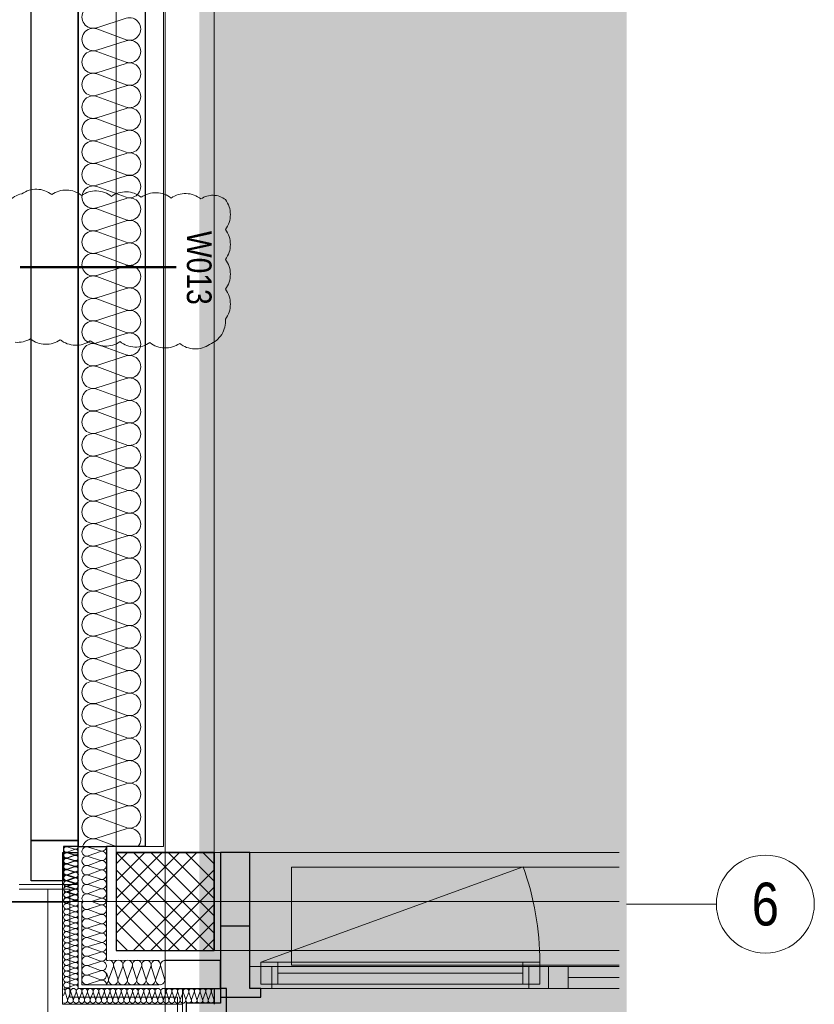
# Model space of a CAD drawing. Extents: x -620 to 300, y 62 to 1112.
# Tile 113 of 200: x 27 to 92, y 376 to 457. Entities that reach past the tile are written whole.
import ezdxf
from ezdxf.enums import TextEntityAlignment as Align
from ezdxf.lldxf.tags import DXFTag

# ---------------------------------------------------------------- set-up
doc = ezdxf.new("R2010")
doc.units = 0
doc.layers.get('0').update_dxf_attribs({"lineweight": 13})
for name, color, linetype, lineweight, true_color in [('30 -33 Aussenwände- 3 Aussenstützen', 7, 'Continuous', 50, 0x0000dd), ('30 -33 Aussenwände- 7 Fassade_ Elemente', 7, 'Continuous', 9, 0x00aacc), ('30 -35 Decken- 1 Konstruktion-Träger- Stahlbeton', 7, 'Continuous', 13, 0x33aa00), ('60- 61 allgemeine Ausstattung- 4 Terrassen', 9, 'Continuous', 9, 0x808080), ('70 -72 Beschriftung- 1 Beschriftung allgemein', 7, 'Continuous', 9, 0xff6633), ('70 -77 Revision- 2 Wolken', 7, 'Continuous', 18, 0x944cff), ('iwb_Layout Achsbezeichung', 1, 'Continuous', 13, 0xff0000), ('iwb_Layout BA_Markierung', 7, 'Continuous', 9, 0xbadcdc)]:
    doc.layers.add(name, color=color, linetype=linetype, lineweight=lineweight, true_color=true_color)
doc.layers.add('70 -71 Achsen- 1 Gebäudeachsen', color=7, linetype='STRICHPUNKT2-A06CPVM0L0', lineweight=18)
doc.layers.add('70 -75 Raumstempel- 3 Wandstempel', color=7, linetype='Continuous', lineweight=50)
doc.styles.get("Standard").update_dxf_attribs({"font": 'ARIALN.TTF'})
tags = doc.linetypes.add('grob-A06CPVLVL0', pattern=[14, 3, -8, 3]).pattern_tags.tags
tags[8:9] = [DXFTag(74, 4), DXFTag(75, 0), DXFTag(340, '0'), DXFTag(46, 0.0), DXFTag(50, 0.0), DXFTag(44, 0.0), DXFTag(45, 0.0)]
tags[6:7] = [DXFTag(74, 4), DXFTag(75, 0), DXFTag(340, '0'), DXFTag(46, 0.0), DXFTag(50, 0.0), DXFTag(44, 0.0), DXFTag(45, 0.0)]
tags[4:5] = [DXFTag(74, 4), DXFTag(75, 0), DXFTag(340, '0'), DXFTag(46, 0.0), DXFTag(50, 0.0), DXFTag(44, 0.0), DXFTag(45, 0.0)]
tags = doc.linetypes.add('STRICHPUNKT2', pattern=[12.7, 6.35, -3.175, 0, -3.175]).pattern_tags.tags
tags[10:11] = [DXFTag(74, 4), DXFTag(75, 0), DXFTag(340, '0'), DXFTag(46, 0.0), DXFTag(50, 0.0), DXFTag(44, 0.0), DXFTag(45, 0.0)]
tags[8:9] = [DXFTag(74, 4), DXFTag(75, 0), DXFTag(340, '0'), DXFTag(46, 0.0), DXFTag(50, 0.0), DXFTag(44, 0.0), DXFTag(45, 0.0)]
tags[6:7] = [DXFTag(74, 4), DXFTag(75, 0), DXFTag(340, '0'), DXFTag(46, 0.0), DXFTag(50, 0.0), DXFTag(44, 0.0), DXFTag(45, 0.0)]
tags[4:5] = [DXFTag(74, 4), DXFTag(75, 0), DXFTag(340, '0'), DXFTag(46, 0.0), DXFTag(50, 0.0), DXFTag(44, 0.0), DXFTag(45, 0.0)]
tags = doc.linetypes.add('STRICHPUNKT2-A06CPVM0L0', pattern=[12.7, 6.35, -3.175, 0, -3.175]).pattern_tags.tags
tags[10:11] = [DXFTag(74, 4), DXFTag(75, 0), DXFTag(340, '0'), DXFTag(46, 0.0), DXFTag(50, 0.0), DXFTag(44, 0.0), DXFTag(45, 0.0)]
tags[8:9] = [DXFTag(74, 4), DXFTag(75, 0), DXFTag(340, '0'), DXFTag(46, 0.0), DXFTag(50, 0.0), DXFTag(44, 0.0), DXFTag(45, 0.0)]
tags[6:7] = [DXFTag(74, 4), DXFTag(75, 0), DXFTag(340, '0'), DXFTag(46, 0.0), DXFTag(50, 0.0), DXFTag(44, 0.0), DXFTag(45, 0.0)]
tags[4:5] = [DXFTag(74, 4), DXFTag(75, 0), DXFTag(340, '0'), DXFTag(46, 0.0), DXFTag(50, 0.0), DXFTag(44, 0.0), DXFTag(45, 0.0)]

# ---------------------------------------------------------------- blocks, each defined once
blk = doc.blocks.new('Polygon-A06CPVLPL0')
at = {"color": 0, "linetype": 'ByBlock', "lineweight": -2, "ltscale": 0.13}
blk.add_solid([(41.663, 86.61), (41.495, 1083.814), (76.501, 86.518), (76.501, 1083.814)], dxfattribs=at)
blk = doc.blocks.new('Referenz-A06CPVM1L0')
at = {"layer": '30 -33 Aussenwände- 3 Aussenstützen', "color": 0, "lineweight": 9}
for p, q in [((34.824, 388.614), (42.824, 380.614)), ((41.41, 388.614), (34.824, 382.028)), ((39.995, 388.614), (34.824, 383.442)), ((38.581, 388.614), (34.824, 384.856)), ((37.167, 388.614), (34.824, 386.27)), ((35.753, 388.614), (34.824, 387.685)), ((36.238, 388.614), (42.824, 382.028)), ((37.652, 388.614), (42.824, 383.442)), ((39.066, 388.614), (42.824, 384.856)), ((40.481, 388.614), (42.824, 386.27)), ((41.895, 388.614), (42.824, 387.685)), ((34.824, 387.199), (41.41, 380.614)), ((42.824, 387.199), (36.238, 380.614)), ((34.824, 385.785), (39.995, 380.614)), ((42.824, 385.785), (37.652, 380.614)), ((38.824, 385.614), (38.824, 383.614)), ((34.824, 384.371), (38.581, 380.614)), ((37.824, 384.614), (39.824, 384.614)), ((42.824, 384.371), (39.066, 380.614)), ((34.824, 382.957), (37.167, 380.614)), ((42.824, 382.957), (40.481, 380.614)), ((34.824, 381.543), (35.753, 380.614)), ((42.824, 381.543), (41.895, 380.614))]:
    blk.add_line(p, q, dxfattribs=at)
at = {"layer": '30 -33 Aussenwände- 3 Aussenstützen', "color": 0, "linetype": 'Continuous', "lineweight": 25, "ltscale": 0.25}
for p, q in [((42.824, 388.614), (34.824, 388.614)), ((34.824, 388.614), (34.824, 380.614)), ((42.824, 380.614), (42.824, 388.614)), ((34.824, 380.614), (42.824, 380.614))]:
    blk.add_line(p, q, dxfattribs=at)
at = {"layer": '30 -33 Aussenwände- 7 Fassade_ Elemente', "color": 0, "linetype": 'Continuous', "lineweight": 25, "ltscale": 0.25}
for p, q in [((31.724, 384.614), (31.724, 549.614)), ((27.884, 389.614), (27.884, 544.614)), ((31.724, 544.614), (31.724, 389.614)), ((37.184, 545.114), (37.184, 389.114)), ((31.724, 389.614), (27.884, 389.614)), ((27.884, 386.314), (27.884, 389.614)), ((27.884, 389.614), (31.724, 389.614)), ((31.724, 389.614), (31.724, 389.114)), ((30.444, 388.614), (31.724, 388.614)), ((31.724, 389.114), (30.524, 389.114)), ((30.524, 389.114), (30.524, 386.314)), ((31.724, 384.614), (31.724, 389.114)), ((31.724, 389.114), (34.024, 389.114)), ((37.184, 389.114), (34.024, 389.114)), ((34.024, 389.114), (34.024, 384.614)), ((34.024, 389.114), (34.024, 384.614)), ((45.724, 388.614), (43.324, 388.614)), ((43.324, 388.614), (43.324, 382.614)), ((45.724, 382.614), (45.724, 388.614)), ((30.524, 386.314), (27.884, 386.314)), ((45.724, 382.614), (43.324, 382.614)), ((43.324, 382.614), (43.324, 376.814)), ((45.724, 377.514), (45.724, 382.614)), ((43.324, 379.814), (38.824, 379.814)), ((43.324, 377.514), (43.324, 379.814)), ((38.824, 377.514), (43.324, 377.514)), ((42.82, 377.517), (42.82, 376.237)), ((43.324, 377.514), (43.324, 376.314)), ((43.824, 377.514), (43.324, 377.514)), ((43.824, 373.674), (43.824, 377.514)), ((46.624, 377.514), (45.724, 377.514)), ((46.624, 376.814), (46.624, 377.514)), ((43.324, 376.814), (46.624, 376.814)), ((43.324, 376.314), (40.524, 376.314)), ((40.524, 376.314), (40.524, 373.674))]:
    blk.add_line(p, q, dxfattribs=at)
at = {"layer": '30 -33 Aussenwände- 7 Fassade_ Elemente', "color": 0, "linetype": 'Continuous', "ltscale": 0.13}
for p, q in [((38.684, 389.114), (38.684, 545.114)), ((33.224, 455.977), (35.624, 456.749)), ((35.624, 455), (33.224, 455.887)), ((33.224, 454.139), (35.624, 454.91)), ((35.624, 453.161), (33.224, 454.049)), ((33.224, 452.3), (35.624, 453.071)), ((35.624, 451.323), (33.224, 452.21)), ((33.224, 450.462), (35.624, 451.233)), ((35.624, 449.484), (33.224, 450.372)), ((33.224, 448.623), (35.624, 449.394)), ((35.624, 447.646), (33.224, 448.533)), ((33.224, 446.785), (35.624, 447.556)), ((35.624, 445.807), (33.224, 446.695)), ((33.224, 444.946), (35.624, 445.717)), ((35.624, 443.969), (33.224, 444.856)), ((33.224, 443.108), (35.624, 443.879)), ((35.624, 442.13), (33.224, 443.018)), ((33.224, 441.269), (35.624, 442.04)), ((35.624, 440.292), (33.224, 441.179)), ((33.224, 439.43), (35.624, 440.202)), ((35.624, 438.453), (33.224, 439.34)), ((33.224, 437.592), (35.624, 438.363)), ((35.624, 436.615), (33.224, 437.502)), ((33.224, 435.753), (35.624, 436.525)), ((35.624, 434.776), (33.224, 435.663)), ((33.224, 433.915), (35.624, 434.686)), ((35.624, 432.938), (33.224, 433.825)), ((33.224, 432.076), (35.624, 432.848)), ((35.624, 431.099), (33.224, 431.986)), ((33.224, 430.238), (35.624, 431.009)), ((35.624, 429.261), (33.224, 430.148)), ((33.224, 428.399), (35.624, 429.171)), ((35.624, 427.422), (33.224, 428.309)), ((33.224, 426.561), (35.624, 427.332)), ((35.624, 425.584), (33.224, 426.471)), ((33.224, 424.722), (35.624, 425.494)), ((35.624, 423.745), (33.224, 424.632)), ((33.224, 422.884), (35.624, 423.655)), ((35.624, 421.907), (33.224, 422.794)), ((33.224, 421.045), (35.624, 421.817)), ((35.624, 420.068), (33.224, 420.955)), ((33.224, 419.207), (35.624, 419.978)), ((35.624, 418.229), (33.224, 419.117)), ((33.224, 417.368), (35.624, 418.139)), ((35.624, 416.391), (33.224, 417.278)), ((33.224, 415.53), (35.624, 416.301)), ((35.624, 414.552), (33.224, 415.44)), ((33.224, 413.691), (35.624, 414.462)), ((35.624, 412.714), (33.224, 413.601)), ((33.224, 411.853), (35.624, 412.624)), ((35.624, 410.875), (33.224, 411.763)), ((33.224, 410.014), (35.624, 410.785)), ((35.624, 409.037), (33.224, 409.924)), ((33.224, 408.175), (35.624, 408.947)), ((35.624, 407.198), (33.224, 408.085)), ((33.224, 406.337), (35.624, 407.108)), ((35.624, 405.36), (33.224, 406.247)), ((33.224, 404.498), (35.624, 405.27)), ((35.624, 403.521), (33.224, 404.408)), ((33.224, 402.66), (35.624, 403.431)), ((35.624, 401.683), (33.224, 402.57)), ((33.224, 400.821), (35.624, 401.593)), ((35.624, 399.844), (33.224, 400.731)), ((33.224, 398.983), (35.624, 399.754)), ((35.624, 398.006), (33.224, 398.893)), ((33.224, 397.144), (35.624, 397.916)), ((35.624, 396.167), (33.224, 397.054)), ((33.224, 395.306), (35.624, 396.077)), ((35.624, 394.329), (33.224, 395.216)), ((33.224, 393.467), (35.624, 394.239)), ((33.224, 393.467), (35.624, 394.239)), ((35.624, 392.49), (33.224, 393.377)), ((35.624, 392.49), (33.224, 393.377)), ((33.224, 391.629), (35.624, 392.4)), ((33.224, 391.629), (35.624, 392.4)), ((35.624, 390.652), (33.224, 391.539)), ((33.224, 389.79), (35.624, 390.562)), ((33.224, 389.7), (34.81, 389.114)), ((30.444, 376.234), (30.444, 388.614)), ((30.444, 388.614), (31.724, 388.614)), ((31.424, 388.892), (30.823, 389.084)), ((30.824, 388.647), (31.424, 388.869)), ((31.424, 388.432), (30.824, 388.625)), ((31.424, 388.432), (30.824, 388.625)), ((31.424, 388.392), (30.824, 388.585)), ((30.824, 388.187), (31.424, 388.41)), ((30.824, 388.187), (31.424, 388.41)), ((31.724, 389.114), (38.684, 389.114)), ((31.724, 386.014), (31.724, 389.114)), ((33.524, 388.744), (32.524, 389.065)), ((32.524, 388.337), (33.524, 388.707)), ((43.324, 377.514), (43.324, 388.614)), ((43.324, 388.614), (75.885, 388.614)), ((30.824, 388.148), (31.424, 388.369)), ((31.424, 387.973), (30.824, 388.165)), ((31.424, 387.932), (30.824, 388.125)), ((31.424, 387.932), (30.824, 388.125)), ((30.824, 387.728), (31.424, 387.95)), ((30.824, 387.688), (31.424, 387.91)), ((30.824, 387.688), (31.424, 387.91)), ((31.425, 387.513), (30.824, 387.705)), ((31.424, 387.473), (30.824, 387.665)), ((33.524, 387.978), (32.524, 388.299)), ((33.524, 387.978), (32.524, 388.299)), ((32.524, 387.571), (33.524, 387.94)), ((32.524, 387.571), (33.524, 387.94)), ((30.824, 387.228), (31.424, 387.45)), ((31.424, 387.013), (30.824, 387.206)), ((30.824, 386.769), (31.424, 386.99)), ((30.825, 387.268), (31.425, 387.49)), ((31.425, 387.053), (30.825, 387.246)), ((30.825, 386.808), (31.425, 387.031)), ((31.425, 386.594), (30.825, 386.786)), ((33.524, 387.212), (32.524, 387.533)), ((32.524, 386.805), (33.524, 387.174)), ((26.884, 386.014), (31.724, 386.014)), ((31.424, 386.553), (30.824, 386.746)), ((30.824, 386.309), (31.424, 386.531)), ((31.424, 386.094), (30.824, 386.287)), ((30.824, 385.849), (31.424, 386.071)), ((30.826, 386.349), (31.425, 386.571)), ((31.426, 386.134), (30.826, 386.326)), ((30.826, 385.889), (31.426, 386.111)), ((33.524, 386.446), (32.524, 386.767)), ((33.524, 386.446), (32.524, 386.767)), ((32.524, 386.039), (33.524, 386.408)), ((32.524, 386.039), (33.524, 386.408)), ((33.524, 385.68), (32.524, 386.001)), ((33.524, 385.68), (32.524, 386.001)), ((31.424, 385.634), (30.824, 385.827)), ((30.824, 385.39), (31.424, 385.612)), ((31.424, 385.174), (30.824, 385.367)), ((31.426, 385.674), (30.826, 385.867)), ((31.426, 385.674), (30.826, 385.867)), ((30.826, 385.43), (31.426, 385.652)), ((30.826, 385.43), (31.426, 385.652)), ((31.426, 385.215), (30.826, 385.407)), ((31.426, 385.215), (30.826, 385.407)), ((30.827, 384.97), (31.426, 385.192)), ((32.524, 385.273), (33.524, 385.642)), ((33.524, 384.914), (32.524, 385.235)), ((38.824, 383.614), (38.824, 385.614)), ((38.824, 385.614), (38.824, 383.614)), ((38.824, 383.614), (38.824, 385.614)), ((30.824, 384.93), (31.424, 385.152)), ((31.424, 384.715), (30.824, 384.908)), ((30.824, 384.471), (31.424, 384.692)), ((31.424, 384.255), (30.824, 384.448)), ((31.427, 384.755), (30.827, 384.947)), ((31.427, 384.733), (31.105, 384.613)), ((31.724, 377.519), (31.724, 384.614)), ((32.024, 377.818), (32.024, 384.614)), ((33.524, 384.876), (32.813, 384.614)), ((33.524, 384.356), (32.828, 384.614)), ((34.024, 379.817), (34.024, 384.614)), ((39.824, 384.614), (37.824, 384.614)), ((37.824, 384.614), (39.824, 384.614)), ((37.824, 384.614), (39.824, 384.614)), ((30.824, 384.011), (31.424, 384.233)), ((31.424, 383.796), (30.824, 383.988)), ((30.824, 383.551), (31.424, 383.773)), ((33.524, 384.319), (32.524, 383.998)), ((32.524, 383.96), (33.524, 383.59)), ((31.424, 383.336), (30.824, 383.529)), ((30.824, 383.092), (31.424, 383.313)), ((31.424, 382.876), (30.824, 383.069)), ((30.824, 382.632), (31.424, 382.854)), ((33.524, 383.553), (32.524, 383.232)), ((33.524, 383.553), (32.524, 383.232)), ((32.524, 383.194), (33.524, 382.824)), ((32.524, 383.194), (33.524, 382.824)), ((33.524, 382.787), (32.524, 382.465)), ((33.524, 382.787), (32.524, 382.465)), ((31.424, 382.417), (30.824, 382.609)), ((30.824, 382.172), (31.424, 382.394)), ((31.424, 381.957), (30.824, 382.15)), ((32.524, 382.428), (33.524, 382.058)), ((33.524, 382.021), (32.524, 381.699)), ((30.824, 381.713), (31.424, 381.935)), ((31.424, 381.497), (30.824, 381.69)), ((30.824, 381.253), (31.424, 381.475)), ((31.424, 381.038), (30.824, 381.231)), ((32.524, 381.662), (33.524, 381.292)), ((33.524, 381.255), (32.524, 380.933)), ((30.824, 380.793), (31.424, 381.015)), ((31.424, 380.578), (30.824, 380.771)), ((30.824, 380.334), (31.424, 380.556)), ((32.524, 380.896), (33.524, 380.526)), ((33.524, 380.489), (32.524, 380.167)), ((31.424, 380.118), (30.824, 380.311)), ((30.824, 379.874), (31.424, 380.096)), ((31.424, 379.659), (30.824, 379.852)), ((30.824, 379.415), (31.424, 379.636)), ((32.524, 380.13), (33.524, 379.76)), ((33.524, 379.723), (32.524, 379.401)), ((38.324, 379.814), (34.024, 379.817)), ((69.424, 379.664), (46.624, 379.664)), ((46.624, 379.664), (46.624, 377.864)), ((69.424, 377.864), (69.424, 379.664)), ((31.424, 379.199), (30.824, 379.392)), ((30.824, 378.955), (31.424, 379.177)), ((31.424, 378.74), (30.824, 378.932)), ((31.424, 378.74), (30.824, 378.932)), ((32.524, 379.364), (33.524, 378.994)), ((32.524, 379.364), (33.524, 378.994)), ((33.524, 378.957), (32.524, 378.635)), ((33.524, 378.957), (32.524, 378.635)), ((34.023, 378.803), (34.179, 378.317)), ((34.216, 378.317), (34.587, 379.316)), ((34.624, 379.316), (34.945, 378.316)), ((34.982, 378.316), (35.353, 379.316)), ((35.39, 379.316), (35.711, 378.316)), ((35.39, 379.316), (35.711, 378.316)), ((35.748, 378.316), (36.119, 379.315)), ((35.748, 378.316), (36.119, 379.315)), ((36.156, 379.315), (36.477, 378.315)), ((36.156, 379.315), (36.477, 378.315)), ((36.514, 378.315), (36.885, 379.315)), ((36.922, 379.315), (37.243, 378.314)), ((37.281, 378.314), (37.651, 379.314)), ((37.281, 378.314), (37.651, 379.314)), ((37.688, 379.314), (38.009, 378.314)), ((37.688, 379.314), (38.009, 378.314)), ((38.047, 378.314), (38.417, 379.314)), ((38.454, 379.314), (38.775, 378.313)), ((70.124, 379.314), (45.724, 379.314)), ((45.724, 379.314), (45.724, 377.514)), ((75.885, 379.314), (70.124, 379.314)), ((70.124, 379.314), (70.124, 377.514)), ((30.824, 378.495), (31.424, 378.717)), ((30.824, 378.495), (31.424, 378.717)), ((31.424, 378.28), (30.824, 378.473)), ((31.424, 378.28), (30.824, 378.473)), ((30.824, 378.036), (31.424, 378.257)), ((31.424, 377.82), (30.824, 378.013)), ((32.524, 378.598), (33.524, 378.228)), ((33.524, 378.191), (32.524, 377.869)), ((30.626, 377.217), (30.524, 376.941)), ((30.648, 377.217), (30.841, 376.617)), ((30.824, 377.576), (31.424, 377.798)), ((30.948, 377.514), (30.824, 377.554)), ((30.864, 376.617), (31.085, 377.217)), ((31.108, 377.217), (31.301, 376.617)), ((31.108, 377.217), (31.301, 376.617)), ((31.323, 376.617), (31.545, 377.217)), ((31.323, 376.617), (31.545, 377.217)), ((31.567, 377.217), (31.76, 376.617)), ((31.567, 377.217), (31.76, 376.617)), ((38.322, 377.514), (31.724, 377.519)), ((31.783, 376.617), (32.005, 377.217)), ((38.322, 377.814), (32.024, 377.818)), ((32.027, 377.217), (32.22, 376.617)), ((32.242, 376.617), (32.464, 377.217)), ((32.487, 377.217), (32.68, 376.617)), ((32.702, 376.617), (32.924, 377.217)), ((32.946, 377.217), (33.139, 376.617)), ((33.162, 376.617), (33.384, 377.217)), ((33.406, 377.217), (33.599, 376.617)), ((33.621, 376.617), (33.843, 377.217)), ((33.866, 377.217), (34.058, 376.617)), ((34.081, 376.617), (34.303, 377.217)), ((34.325, 377.217), (34.518, 376.617)), ((34.541, 376.617), (34.762, 377.217)), ((34.785, 377.217), (34.978, 376.617)), ((35, 376.617), (35.222, 377.217)), ((35.245, 377.217), (35.437, 376.617)), ((35.46, 376.617), (35.682, 377.217)), ((35.704, 377.217), (35.897, 376.617)), ((35.92, 376.617), (36.141, 377.217)), ((36.164, 377.217), (36.357, 376.617)), ((36.379, 376.617), (36.601, 377.217)), ((36.623, 377.217), (36.816, 376.617)), ((36.839, 376.617), (37.061, 377.217)), ((37.083, 377.217), (37.276, 376.617)), ((37.298, 376.617), (37.52, 377.217)), ((37.543, 377.217), (37.736, 376.617)), ((37.758, 376.617), (37.98, 377.217)), ((38.002, 377.217), (38.195, 376.617)), ((38.218, 376.617), (38.439, 377.217)), ((38.462, 377.217), (38.655, 376.617)), ((38.677, 376.617), (38.899, 377.217)), ((38.922, 377.217), (39.114, 376.617)), ((39.137, 376.617), (39.359, 377.217)), ((39.381, 377.217), (39.574, 376.617)), ((39.597, 376.617), (39.818, 377.217)), ((39.841, 377.217), (40.034, 376.617)), ((40.056, 376.617), (40.278, 377.217)), ((40.224, 372.674), (40.224, 377.514)), ((40.224, 377.514), (43.324, 377.514)), ((40.301, 377.217), (40.493, 376.617)), ((40.516, 376.617), (40.738, 377.217)), ((40.76, 377.217), (40.953, 376.617)), ((40.975, 376.617), (41.197, 377.217)), ((41.22, 377.217), (41.413, 376.617)), ((41.435, 376.617), (41.657, 377.217)), ((41.679, 377.217), (41.872, 376.617)), ((41.895, 376.617), (42.117, 377.217)), ((41.895, 376.617), (42.117, 377.217)), ((42.139, 377.217), (42.332, 376.617)), ((42.139, 377.217), (42.332, 376.617)), ((42.354, 376.617), (42.576, 377.217)), ((42.599, 377.217), (42.791, 376.617)), ((45.724, 377.514), (70.124, 377.514)), ((46.624, 377.864), (69.424, 377.864)), ((70.124, 377.514), (75.885, 377.514)), ((40.224, 376.234), (30.444, 376.234))]:
    blk.add_line(p, q, dxfattribs=at)
at = {"layer": '30 -33 Aussenwände- 7 Fassade_ Elemente', "color": 0, "linetype": 'grob-A06CPVLVL0', "ltscale": 0.13}
for p, q in [((46.624, 379.664), (68.049, 387.462)), ((75.885, 387.414), (49.124, 387.414)), ((49.124, 387.414), (49.124, 379.414)), ((49.124, 379.414), (75.885, 379.414))]:
    blk.add_line(p, q, dxfattribs=at)
at = {"layer": '30 -33 Aussenwände- 7 Fassade_ Elemente', "color": 0, "linetype": 'Continuous', "lineweight": 18, "ltscale": 0.18}
for p, q in [((48.024, 379.664), (46.624, 379.664)), ((46.624, 379.664), (46.624, 377.864)), ((48.024, 377.864), (48.024, 379.664)), ((69.424, 379.664), (68.024, 379.664)), ((68.024, 379.664), (68.024, 377.864)), ((69.424, 377.864), (69.424, 379.664)), ((47.524, 379.314), (45.724, 379.314)), ((45.724, 379.314), (45.724, 377.514)), ((47.524, 377.514), (47.524, 379.314)), ((68.024, 378.764), (48.024, 378.764)), ((70.124, 379.314), (68.524, 379.314)), ((68.524, 379.314), (68.524, 377.514)), ((71.724, 379.314), (70.124, 379.314)), ((70.124, 379.314), (70.124, 377.514)), ((71.724, 377.514), (71.724, 379.314)), ((71.724, 378.414), (75.885, 378.414)), ((45.724, 377.514), (47.524, 377.514)), ((46.624, 377.864), (48.024, 377.864)), ((68.024, 377.864), (69.424, 377.864)), ((68.524, 377.514), (70.124, 377.514)), ((70.124, 377.514), (71.724, 377.514))]:
    blk.add_line(p, q, dxfattribs=at)
at = {"layer": '30 -33 Aussenwände- 7 Fassade_ Elemente', "color": 0, "linetype": 'Continuous', "ltscale": 0.13}
for centre, major_axis, end_param in [((32.942, 456.851), (0.282, 0.874), 3.764652), ((35.906, 455.874), (-0.282, -0.874), 3.765224), ((32.942, 455.013), (0.282, 0.874), 3.764652), ((35.906, 454.036), (-0.282, -0.874), 3.765224), ((32.942, 453.174), (0.282, 0.874), 3.764652), ((35.906, 452.197), (-0.282, -0.874), 3.765224), ((32.942, 451.336), (0.282, 0.874), 3.764652), ((35.906, 450.359), (-0.282, -0.874), 3.765224), ((32.942, 449.497), (0.282, 0.874), 3.764652), ((35.906, 448.52), (-0.282, -0.874), 3.765224), ((32.942, 447.659), (0.282, 0.874), 3.764652), ((35.906, 446.682), (-0.282, -0.874), 3.765224), ((32.942, 445.82), (0.282, 0.874), 3.764652), ((35.906, 444.843), (-0.282, -0.874), 3.765224), ((32.942, 443.982), (0.282, 0.874), 3.764652), ((35.906, 443.005), (-0.282, -0.874), 3.765224), ((32.942, 442.143), (0.282, 0.874), 3.764652), ((35.906, 441.166), (-0.282, -0.874), 3.765224), ((32.942, 440.305), (0.282, 0.874), 3.764652), ((35.906, 439.328), (-0.282, -0.874), 3.765224), ((32.942, 438.466), (0.282, 0.874), 3.764652), ((35.906, 437.489), (-0.282, -0.874), 3.765224), ((32.942, 436.628), (0.282, 0.874), 3.764652), ((35.906, 435.65), (-0.282, -0.874), 3.765224), ((32.942, 434.789), (0.282, 0.874), 3.764652), ((35.906, 433.812), (-0.282, -0.874), 3.765224), ((32.942, 432.951), (0.282, 0.874), 3.764652), ((35.906, 431.973), (-0.282, -0.874), 3.765224), ((32.942, 431.112), (0.282, 0.874), 3.764652), ((35.906, 430.135), (-0.282, -0.874), 3.765224), ((32.942, 429.274), (0.282, 0.874), 3.764652), ((35.906, 428.296), (-0.282, -0.874), 3.765224), ((32.942, 427.435), (0.282, 0.874), 3.764652), ((35.906, 426.458), (-0.282, -0.874), 3.765224), ((32.942, 425.597), (0.282, 0.874), 3.764652), ((35.906, 424.619), (-0.282, -0.874), 3.765224), ((32.942, 423.758), (0.282, 0.874), 3.764652), ((35.906, 422.781), (-0.282, -0.874), 3.765224), ((32.942, 421.919), (0.282, 0.874), 3.764652), ((35.906, 420.942), (-0.282, -0.874), 3.765224), ((32.942, 420.081), (0.282, 0.874), 3.764652), ((35.906, 419.104), (-0.282, -0.874), 3.765224), ((32.942, 418.242), (0.282, 0.874), 3.764652), ((35.906, 417.265), (-0.282, -0.874), 3.765224), ((32.942, 416.404), (0.282, 0.874), 3.764652), ((35.906, 415.427), (-0.282, -0.874), 3.765224), ((32.942, 414.565), (0.282, 0.874), 3.764652), ((35.906, 413.588), (-0.282, -0.874), 3.765224), ((32.942, 412.727), (0.282, 0.874), 3.764652), ((35.906, 411.75), (-0.282, -0.874), 3.765224), ((32.942, 410.888), (0.282, 0.874), 3.764652), ((35.906, 409.911), (-0.282, -0.874), 3.765224), ((32.942, 409.05), (0.282, 0.874), 3.764652), ((35.906, 408.073), (-0.282, -0.874), 3.765224), ((32.942, 407.211), (0.282, 0.874), 3.764652), ((35.906, 406.234), (-0.282, -0.874), 3.765224), ((32.942, 405.373), (0.282, 0.874), 3.764652), ((35.906, 404.395), (-0.282, -0.874), 3.765224), ((32.942, 403.534), (0.282, 0.874), 3.764652), ((35.906, 402.557), (-0.282, -0.874), 3.765224), ((32.942, 401.696), (0.282, 0.874), 3.764652), ((35.906, 400.718), (-0.282, -0.874), 3.765224), ((32.942, 399.857), (0.282, 0.874), 3.764652), ((35.906, 398.88), (-0.282, -0.874), 3.765224), ((32.942, 398.019), (0.282, 0.874), 3.764652), ((35.906, 397.041), (-0.282, -0.874), 3.765224), ((32.942, 396.18), (0.282, 0.874), 3.764652), ((35.906, 395.203), (-0.282, -0.874), 3.765224), ((32.942, 394.342), (0.282, 0.874), 3.764652), ((32.942, 394.342), (-0.744, 0.539), 1.254884), ((32.942, 394.342), (0.282, 0.874), 1.254884), ((35.906, 393.364), (-0.282, -0.874), 3.765224), ((35.906, 393.364), (0.744, 0.539), 1.255075), ((32.942, 392.503), (0.282, 0.874), 3.764652), ((32.942, 394.342), (-0.744, -0.539), 1.254884), ((32.942, 392.503), (0.282, 0.874), 1.254884), ((35.906, 393.364), (0.744, -0.539), 1.255075), ((32.942, 392.503), (-0.744, 0.539), 1.254884), ((35.906, 393.364), (-0.282, -0.874), 1.255075), ((35.906, 391.526), (-0.282, -0.874), 3.765224), ((35.906, 391.526), (0.744, 0.539), 1.255075), ((32.942, 392.503), (-0.744, -0.539), 1.254884), ((32.942, 390.664), (0.282, 0.874), 1.254884), ((35.906, 391.526), (0.744, -0.539), 1.255075), ((32.942, 390.664), (-0.744, 0.539), 1.254884), ((35.906, 391.526), (-0.282, -0.874), 1.255075), ((32.942, 390.664), (-0.744, -0.539), 1.254884), ((35.906, 389.687), (0.717, -0.574), 2.557098), ((32.942, 388.826), (0.282, 0.874), 1.563745), ((30.753, 388.866), (0.07, 0.219), 3.765224), ((30.754, 388.406), (0.07, 0.219), 3.765224), ((30.754, 388.406), (0.07, 0.219), 3.765224), ((30.753, 388.366), (0.07, 0.219), 3.765224), ((31.494, 389.11), (-0.07, -0.219), 1.896254), ((31.494, 388.651), (-0.07, -0.219), 3.764652), ((31.494, 388.651), (-0.07, -0.219), 3.764652), ((31.494, 388.61), (-0.07, -0.219), 1.896254), ((31.494, 388.191), (-0.07, -0.219), 3.764652), ((31.494, 388.191), (-0.07, -0.219), 3.764652), ((31.494, 388.151), (-0.07, -0.219), 3.764652), ((31.494, 388.151), (-0.07, -0.219), 3.764652), ((32.406, 388.701), (0.117, 0.364), 3.765224), ((33.641, 389.108), (-0.117, -0.364), 1.896254), ((33.641, 388.342), (-0.117, -0.364), 3.764652), ((33.641, 388.342), (-0.117, -0.364), 3.764652), ((30.753, 387.906), (0.07, 0.219), 3.765224), ((30.753, 387.906), (0.07, 0.219), 3.765224), ((30.753, 387.447), (0.07, 0.219), 3.765224), ((30.754, 387.946), (0.07, 0.219), 3.765224), ((30.754, 387.487), (0.07, 0.219), 3.765224), ((31.495, 387.732), (-0.07, -0.219), 3.764652), ((31.494, 387.691), (-0.07, -0.219), 3.764652), ((31.494, 387.691), (-0.07, -0.219), 3.764652), ((32.406, 387.935), (0.117, 0.364), 3.765224), ((32.406, 387.935), (0.117, 0.364), 3.765224), ((32.406, 387.169), (0.117, 0.364), 3.765224), ((33.641, 387.576), (-0.117, -0.364), 3.764652), ((33.641, 387.576), (-0.117, -0.364), 3.764652), ((30.753, 386.987), (0.07, 0.219), 3.765224), ((30.755, 387.027), (0.07, 0.219), 3.765224), ((30.755, 386.567), (0.07, 0.219), 3.765224), ((31.494, 387.232), (-0.07, -0.219), 3.764652), ((31.494, 386.772), (-0.07, -0.219), 3.764652), ((31.495, 387.272), (-0.07, -0.219), 3.764652), ((31.496, 386.812), (-0.07, -0.219), 3.764652), ((32.406, 386.403), (0.117, 0.364), 3.765224), ((32.406, 386.403), (0.117, 0.364), 1.255075), ((33.641, 386.81), (-0.117, -0.364), 3.764652), ((33.641, 386.81), (0.31, 0.225), 1.254884), ((33.641, 386.81), (0.31, -0.225), 1.254884), ((30.753, 386.528), (0.07, 0.219), 3.765224), ((30.753, 386.068), (0.07, 0.219), 3.765224), ((30.755, 386.108), (0.07, 0.219), 3.765224), ((31.494, 386.312), (-0.07, -0.219), 3.764652), ((31.494, 385.853), (-0.07, -0.219), 3.764652), ((31.496, 386.353), (-0.07, -0.219), 3.764652), ((31.496, 385.893), (-0.07, -0.219), 3.764652), ((31.496, 385.893), (0.186, 0.135), 1.254884), ((31.496, 385.893), (0.186, -0.135), 1.254884), ((32.406, 386.403), (-0.31, 0.225), 1.255075), ((32.406, 385.637), (0.117, 0.364), 3.765224), ((32.406, 386.403), (-0.31, -0.225), 1.255075), ((32.406, 385.637), (0.117, 0.364), 1.255075), ((33.641, 386.81), (-0.117, -0.364), 1.254884), ((33.641, 386.044), (-0.117, -0.364), 3.764652), ((33.641, 386.044), (0.31, 0.225), 1.254884), ((33.641, 386.044), (0.31, -0.225), 1.254884), ((30.753, 385.608), (0.07, 0.219), 3.765224), ((30.753, 385.149), (0.07, 0.219), 3.765224), ((30.756, 385.648), (0.07, 0.219), 3.765224), ((30.756, 385.648), (-0.186, 0.135), 1.255075), ((30.756, 385.188), (0.07, 0.219), 3.765224), ((30.756, 385.188), (-0.186, 0.135), 1.255075), ((30.756, 385.648), (0.07, 0.219), 1.255075), ((30.756, 385.648), (-0.186, -0.135), 1.255075), ((30.756, 385.188), (0.07, 0.219), 1.255075), ((31.494, 385.393), (-0.07, -0.219), 3.764652), ((31.494, 384.933), (-0.07, -0.219), 3.764652), ((31.496, 385.893), (-0.07, -0.219), 1.254884), ((31.497, 385.433), (-0.07, -0.219), 3.764652), ((31.497, 385.433), (0.186, 0.135), 1.254884), ((31.497, 385.433), (-0.07, -0.219), 1.254884), ((31.497, 384.974), (0.186, 0.135), 1.254884), ((31.497, 385.433), (0.186, -0.135), 1.254884), ((32.406, 384.871), (0.117, 0.364), 2.619647), ((32.406, 385.637), (-0.31, 0.225), 1.255075), ((32.406, 385.637), (-0.31, -0.225), 1.255075), ((33.641, 386.044), (-0.117, -0.364), 1.254884), ((33.641, 385.278), (0.31, 0.225), 1.254884), ((33.641, 385.278), (0.31, -0.225), 1.254884), ((30.753, 384.689), (0.07, 0.219), 3.765224), ((30.753, 384.229), (0.07, 0.219), 3.765224), ((30.756, 384.729), (0.07, 0.219), 2.411197), ((30.756, 385.188), (-0.186, -0.135), 1.255075), ((31.494, 384.474), (-0.07, -0.219), 3.764652), ((31.497, 384.974), (-0.07, -0.219), 1.254884), ((31.497, 384.514), (0.207, 0.1), 1.434048), ((31.497, 384.974), (0.186, -0.135), 1.254884), ((32.406, 384.362), (-0.288, 0.252), 2.600578), ((33.641, 385.278), (-0.117, -0.364), 1.254884), ((33.641, 384.512), (0.369, 0.102), 1.613483), ((33.641, 384.721), (-0.117, -0.364), 1.598679), ((33.641, 383.955), (0.31, 0.225), 1.254884), ((30.753, 383.77), (0.07, 0.219), 3.765224), ((31.494, 384.014), (-0.07, -0.219), 3.764652), ((31.494, 383.554), (-0.07, -0.219), 3.764652), ((32.406, 383.596), (0.117, 0.364), 3.765224), ((32.406, 383.596), (-0.31, 0.225), 1.255075), ((32.406, 383.596), (0.117, 0.364), 1.255075), ((33.641, 383.955), (-0.117, -0.364), 1.254884), ((33.641, 383.189), (-0.117, -0.364), 3.764652), ((33.641, 383.189), (0.31, 0.225), 1.254884), ((33.641, 383.955), (0.31, -0.225), 1.254884), ((30.753, 383.31), (0.07, 0.219), 3.765224), ((30.753, 382.851), (0.07, 0.219), 3.765224), ((31.494, 383.095), (-0.07, -0.219), 3.764652), ((31.494, 382.635), (-0.07, -0.219), 3.764652), ((32.406, 382.83), (0.117, 0.364), 3.765224), ((32.406, 382.83), (-0.31, 0.225), 1.255075), ((32.406, 383.596), (-0.31, -0.225), 1.255075), ((32.406, 382.83), (0.117, 0.364), 1.255075), ((33.641, 383.189), (-0.117, -0.364), 1.254884), ((33.641, 382.423), (-0.117, -0.364), 3.764652), ((33.641, 382.423), (0.31, 0.225), 1.254884), ((33.641, 383.189), (0.31, -0.225), 1.254884), ((30.753, 382.391), (0.07, 0.219), 3.765224), ((30.753, 381.931), (0.07, 0.219), 3.765224), ((31.494, 382.176), (-0.07, -0.219), 3.764652), ((31.494, 381.716), (-0.07, -0.219), 3.764652), ((32.406, 382.064), (0.117, 0.364), 3.765224), ((32.406, 382.83), (-0.31, -0.225), 1.255075), ((33.641, 382.423), (-0.117, -0.364), 1.254884), ((33.641, 381.657), (-0.117, -0.364), 3.764652), ((33.641, 382.423), (0.31, -0.225), 1.254884), ((30.753, 381.472), (0.07, 0.219), 3.765224), ((30.753, 381.012), (0.07, 0.219), 3.765224), ((31.494, 381.256), (-0.07, -0.219), 3.764652), ((32.406, 381.298), (0.117, 0.364), 3.765224), ((33.641, 380.89), (-0.117, -0.364), 3.764652), ((30.753, 380.552), (0.07, 0.219), 3.765224), ((31.494, 380.797), (-0.07, -0.219), 3.764652), ((31.494, 380.337), (-0.07, -0.219), 3.764652), ((32.406, 380.532), (0.117, 0.364), 3.765224), ((33.641, 380.124), (-0.117, -0.364), 3.764652), ((30.753, 380.093), (0.07, 0.219), 3.765224), ((30.753, 379.633), (0.07, 0.219), 3.765224), ((31.494, 379.877), (-0.07, -0.219), 3.764652), ((31.494, 379.418), (-0.07, -0.219), 3.764652), ((32.406, 379.766), (0.117, 0.364), 3.765224), ((33.641, 379.358), (-0.117, -0.364), 3.764652), ((33.641, 379.358), (-0.117, -0.364), 3.764652), ((34.223, 379.434), (0.364, -0.118), 2.429518), ((34.989, 379.433), (-0.224, 0.31), 1.254884), ((34.989, 379.433), (0.225, 0.31), 1.254884), ((34.989, 379.433), (0.364, -0.118), 1.254884), ((35.755, 379.433), (0.364, -0.118), 3.764652), ((35.755, 379.433), (-0.224, 0.31), 1.254884), ((35.755, 379.433), (0.225, 0.31), 1.254884), ((35.755, 379.433), (0.364, -0.118), 1.254884), ((36.521, 379.432), (0.364, -0.118), 3.764652), ((36.521, 379.432), (-0.224, 0.31), 1.254884), ((36.521, 379.432), (0.225, 0.31), 1.254884), ((36.521, 379.432), (0.364, -0.118), 1.254884), ((37.287, 379.432), (0.364, -0.118), 3.764652), ((37.287, 379.432), (0.364, -0.118), 3.764652), ((38.053, 379.431), (0.364, -0.118), 3.764652), ((38.053, 379.431), (0.364, -0.118), 3.764652), ((38.819, 379.431), (0.006, 0.383), 1.896254), ((30.753, 379.173), (0.07, 0.219), 3.765224), ((30.753, 378.714), (0.07, 0.219), 3.765224), ((30.753, 378.714), (-0.186, 0.135), 1.255075), ((30.753, 378.714), (0.07, 0.219), 1.255075), ((31.494, 378.958), (-0.07, -0.219), 3.764652), ((31.494, 378.958), (0.186, 0.135), 1.254884), ((31.494, 378.958), (-0.07, -0.219), 1.254884), ((31.494, 378.499), (-0.07, -0.219), 3.764652), ((31.494, 378.499), (0.186, 0.135), 1.254884), ((31.494, 378.958), (0.186, -0.135), 1.254884), ((32.406, 378.999), (0.117, 0.364), 3.765224), ((32.406, 378.999), (0.117, 0.364), 3.765224), ((33.641, 378.592), (-0.117, -0.364), 3.764652), ((33.641, 378.592), (-0.117, -0.364), 3.764652), ((30.753, 378.254), (0.07, 0.219), 3.765224), ((30.753, 378.254), (-0.186, 0.135), 1.255075), ((30.753, 378.714), (-0.186, -0.135), 1.255075), ((30.753, 378.254), (0.07, 0.219), 1.255075), ((30.753, 378.254), (-0.186, -0.135), 1.255075), ((30.753, 377.795), (0.07, 0.219), 1.255075), ((31.494, 378.499), (-0.07, -0.219), 1.254884), ((31.494, 378.039), (0.186, 0.135), 1.254884), ((31.494, 378.499), (0.186, -0.135), 1.254884), ((31.494, 378.039), (0.186, -0.135), 1.254884), ((32.406, 378.233), (0.117, 0.364), 3.765224), ((33.641, 377.826), (0.383, -0.005), 1.896254), ((33.814, 378.2), (0.208, -0.321), 1.307885), ((34.58, 378.199), (-0.364, 0.118), 1.255075), ((34.58, 378.199), (0.224, -0.31), 1.255075), ((35.347, 378.198), (-0.364, 0.118), 3.765224), ((35.347, 378.198), (-0.364, 0.118), 1.255075), ((35.347, 378.198), (0.224, -0.31), 1.255075), ((36.113, 378.198), (-0.364, 0.118), 3.765224), ((36.113, 378.198), (-0.364, 0.118), 1.255075), ((36.113, 378.198), (0.224, -0.31), 1.255075), ((36.879, 378.197), (-0.364, 0.118), 3.765224), ((37.645, 378.197), (-0.364, 0.118), 3.765224), ((37.645, 378.197), (-0.364, 0.118), 3.765224), ((38.411, 378.196), (-0.364, 0.118), 3.765224), ((30.753, 377.795), (-0.186, 0.135), 1.255075), ((30.407, 377.287), (0.219, -0.07), 1.349822), ((30.753, 377.795), (-0.186, -0.135), 1.255075), ((30.753, 377.335), (0.07, 0.219), 0.990893), ((30.867, 377.287), (-0.135, 0.186), 1.254884), ((30.867, 377.287), (0.135, 0.186), 1.254884), ((30.867, 377.287), (0.219, -0.07), 1.254884), ((31.326, 377.287), (0.219, -0.07), 3.764652), ((31.326, 377.287), (-0.135, 0.186), 1.254884), ((31.326, 377.287), (0.135, 0.186), 1.254884), ((31.494, 378.039), (-0.07, -0.219), 1.254884), ((31.494, 377.579), (0.22, -0.066), 2.172087), ((31.326, 377.287), (0.219, -0.07), 1.254884), ((31.786, 377.287), (0.219, -0.07), 3.764652), ((31.786, 377.287), (-0.135, 0.186), 1.254884), ((31.786, 377.287), (0.135, 0.186), 1.254884), ((31.786, 377.287), (0.219, -0.07), 1.254884), ((32.246, 377.287), (0.219, -0.07), 3.764652), ((32.705, 377.287), (0.219, -0.07), 3.764652), ((33.165, 377.287), (0.219, -0.07), 3.764652), ((33.625, 377.287), (0.219, -0.07), 3.764652), ((34.084, 377.287), (0.219, -0.07), 3.764652), ((34.544, 377.287), (0.219, -0.07), 3.764652), ((34.58, 378.199), (-0.225, -0.31), 1.255075), ((35.003, 377.287), (0.219, -0.07), 3.764652), ((35.347, 378.198), (-0.225, -0.31), 1.255075), ((35.463, 377.287), (0.219, -0.07), 3.764652), ((35.923, 377.287), (0.219, -0.07), 3.764652), ((36.113, 378.198), (-0.225, -0.31), 1.255075), ((36.382, 377.287), (0.219, -0.07), 3.764652), ((36.842, 377.287), (0.219, -0.07), 3.764652), ((37.302, 377.287), (0.219, -0.07), 3.764652), ((37.761, 377.287), (0.219, -0.07), 3.764652), ((38.221, 377.287), (0.219, -0.07), 3.764652), ((38.681, 377.287), (0.219, -0.07), 3.764652), ((39.14, 377.287), (0.219, -0.07), 3.764652), ((39.6, 377.287), (0.219, -0.07), 3.764652), ((40.059, 377.287), (0.219, -0.07), 3.764652), ((40.519, 377.287), (0.219, -0.07), 3.764652), ((40.979, 377.287), (0.219, -0.07), 3.764652), ((41.438, 377.287), (0.219, -0.07), 3.764652), ((41.898, 377.287), (0.219, -0.07), 3.764652), ((41.898, 377.287), (0.219, -0.07), 3.764652), ((42.358, 377.287), (0.219, -0.07), 3.764652), ((42.358, 377.287), (0.219, -0.07), 3.764652), ((42.817, 377.287), (0.003, 0.23), 1.896254), ((30.622, 376.546), (-0.099, -0.207), 2.32715), ((31.082, 376.546), (-0.219, 0.07), 3.765224), ((31.082, 376.546), (-0.219, 0.07), 1.255075), ((31.082, 376.546), (-0.135, -0.186), 1.255075), ((31.082, 376.546), (0.135, -0.186), 1.255075), ((31.542, 376.546), (-0.219, 0.07), 3.765224), ((31.542, 376.546), (-0.219, 0.07), 1.255075), ((31.542, 376.546), (-0.135, -0.186), 1.255075), ((31.542, 376.546), (0.135, -0.186), 1.255075), ((32.001, 376.546), (-0.219, 0.07), 3.765224), ((32.461, 376.546), (-0.219, 0.07), 3.765224), ((32.921, 376.546), (-0.219, 0.07), 3.765224), ((33.38, 376.546), (-0.219, 0.07), 3.765224), ((33.84, 376.546), (-0.219, 0.07), 3.765224), ((34.3, 376.546), (-0.219, 0.07), 3.765224), ((34.759, 376.546), (-0.219, 0.07), 3.765224), ((35.219, 376.546), (-0.219, 0.07), 3.765224), ((35.678, 376.546), (-0.219, 0.07), 3.765224), ((36.138, 376.546), (-0.219, 0.07), 3.765224), ((36.598, 376.546), (-0.219, 0.07), 3.765224), ((37.057, 376.546), (-0.219, 0.07), 3.765224), ((37.517, 376.546), (-0.219, 0.07), 3.765224), ((37.977, 376.546), (-0.219, 0.07), 3.765224), ((38.436, 376.546), (-0.219, 0.07), 3.765224), ((38.896, 376.546), (-0.219, 0.07), 3.765224), ((39.356, 376.546), (-0.219, 0.07), 3.765224), ((39.815, 376.546), (-0.219, 0.07), 3.765224), ((40.275, 376.546), (-0.219, 0.07), 3.765224), ((40.734, 376.546), (-0.219, 0.07), 3.765224), ((41.194, 376.546), (-0.219, 0.07), 3.765224), ((41.654, 376.546), (-0.219, 0.07), 3.765224), ((42.113, 376.546), (-0.219, 0.07), 3.765224), ((42.113, 376.546), (-0.219, 0.07), 3.765224), ((42.573, 376.546), (-0.219, 0.07), 3.765224)]:
    blk.add_ellipse(centre, major_axis=major_axis, ratio=1, start_param=0, end_param=end_param, dxfattribs=at)
at = {"layer": '30 -33 Aussenwände- 7 Fassade_ Elemente', "color": 0, "linetype": 'grob-A06CPVLVL0', "ltscale": 0.13}
blk.add_ellipse((46.624, 379.664), major_axis=(22.8, 0), ratio=1, start_param=0, end_param=0.349066, dxfattribs=at)
at = {"layer": '30 -35 Decken- 1 Konstruktion-Träger- Stahlbeton', "color": 0, "linetype": 'grob-A06CPVLVL0', "lineweight": -2, "ltscale": 0.13}
for p, q in [((34.824, 388.614), (34.824, 605.614)), ((42.824, 388.614), (42.824, 605.614)), ((42.824, 388.614), (75.885, 388.614)), ((42.824, 380.614), (75.885, 380.614))]:
    blk.add_line(p, q, dxfattribs=at)
at = {"layer": '30 -35 Decken- 1 Konstruktion-Träger- Stahlbeton', "color": 0, "lineweight": 35}
for p, q in [((34.824, 388.614), (42.824, 388.614)), ((42.824, 388.614), (42.824, 380.614))]:
    blk.add_line(p, q, dxfattribs=at)
at = {"layer": '60- 61 allgemeine Ausstattung- 4 Terrassen', "color": 0}
for p, q in [((31.024, 385.614), (26.884, 385.614)), ((29.244, 214.014), (29.244, 385.614)), ((31.024, 376.814), (31.024, 385.614)), ((-234.726, 384.554), (31.024, 384.554)), ((39.824, 376.814), (31.024, 376.814)), ((39.824, 372.674), (39.824, 376.814))]:
    blk.add_line(p, q, dxfattribs=at)
at = {"layer": '70 -71 Achsen- 1 Gebäudeachsen', "color": 0, "linetype": 'STRICHPUNKT2-A06CPVM0L0', "ltscale": 0.18}
for p, q in [((38.824, 1084.554), (38.824, 85.114)), ((-539.606, 384.614), (75.885, 384.614))]:
    blk.add_line(p, q, dxfattribs=at)
at = {"layer": '70 -72 Beschriftung- 1 Beschriftung allgemein', "color": 0, "linetype": 'Continuous', "ltscale": 0.13}
for p, q in [((34.824, 380.614), (34.824, 388.614)), ((38.824, 380.614), (34.824, 380.614))]:
    blk.add_line(p, q, dxfattribs=at)
at = {"layer": '70 -75 Raumstempel- 3 Wandstempel', "color": 0, "linetype": 'Continuous', "ltscale": 0.5}
blk.add_line((39.728, 436.438), (26.988, 436.438), dxfattribs=at)
at = {"layer": '70 -77 Revision- 2 Wolken', "color": 0, "linetype": 'Continuous', "ltscale": 0.18}
for centre, major_axis in [((27.538, 440.432), (-0.421, 1.988)), ((28.289, 440.759), (0.059, 2.031)), ((28.289, 440.759), (1.266, 1.59)), ((30.727, 440.689), (0.059, 2.031)), ((30.727, 440.689), (1.266, 1.59)), ((33.164, 440.618), (0.059, 2.031)), ((33.164, 440.618), (1.266, 1.59)), ((35.601, 440.547), (0.059, 2.031)), ((35.601, 440.547), (1.266, 1.59)), ((38.039, 440.477), (0.059, 2.031)), ((38.039, 440.477), (1.266, 1.59)), ((40.476, 440.406), (0.059, 2.031)), ((40.476, 440.406), (1.266, 1.59)), ((42.701, 440.636), (0.048, 1.664)), ((42.701, 440.636), (1.037, 1.302)), ((42.113, 440.718), (2.032, 0)), ((42.113, 440.718), (1.626, -1.219)), ((42.113, 438.28), (2.032, 0)), ((42.113, 438.28), (1.626, -1.219)), ((42.113, 435.842), (2.032, 0)), ((42.113, 435.842), (1.626, -1.219)), ((42.113, 433.403), (2.032, 0)), ((42.113, 433.403), (1.626, -1.219)), ((41.713, 432.016), (1.721, -1.081)), ((26.782, 432.316), (-0.22, -2.02)), ((29.086, 432.155), (-1.268, -1.587)), ((29.086, 432.155), (-0.062, -2.031)), ((31.524, 432.08), (-1.268, -1.587)), ((31.524, 432.08), (-0.062, -2.031)), ((33.961, 432.005), (-1.268, -1.587)), ((33.961, 432.005), (-0.062, -2.031)), ((36.398, 431.931), (-1.268, -1.587)), ((36.398, 431.931), (-0.062, -2.031)), ((38.835, 431.856), (-1.268, -1.587)), ((41.713, 432.016), (0.728, -1.897)), ((38.835, 431.856), (-0.062, -2.031)), ((41.273, 431.781), (-1.268, -1.587)), ((41.273, 431.781), (-0.062, -2.031))]:
    blk.add_ellipse(centre, major_axis=major_axis, ratio=1, start_param=0, end_param=0.643501, dxfattribs=at)
at = {"layer": '30 -33 Aussenwände- 7 Fassade_ Elemente', "color": 0, "linetype": 'ByBlock', "ltscale": 0.13, "insert": (31.024, 383.88), "char_height": 0.0036, "attachment_point": 1}
for s in ['{\\fArial Narrow;instanceID}', '{\\fArial Narrow;IFC_UUID}']:
    blk.add_mtext(s, dxfattribs=at)
at = {"layer": '70 -75 Raumstempel- 3 Wandstempel', "color": 0, "linetype": 'Continuous', "ltscale": 0.5, "insert": (42.607, 439.38), "char_height": 2.01377, "attachment_point": 1, "rotation": 270}
blk.add_mtext('{\\fArial Narrow;W013}', dxfattribs=at)

msp = doc.modelspace()

# ---------------------------------------------------------------- linework, layer by layer
at = {"layer": 'iwb_Layout Achsbezeichung', "linetype": 'STRICHPUNKT2', "lineweight": 13, "ltscale": 0.39}
msp.add_line((76.501, 384.409), (83.837, 384.409), dxfattribs=at)
at = {"layer": 'iwb_Layout Achsbezeichung', "ltscale": 0.39, "extrusion": (0, 0, -1)}
msp.add_circle((-87.837, 384.409), 4, dxfattribs=at)

# ---------------------------------------------------------------- block references
at = {"color": 8, "lineweight": 13, "ltscale": 0.13, "true_color": 0x808080}
msp.add_blockref('Referenz-A06CPVM1L0', (0, 0), dxfattribs=at)
at = {"layer": 'iwb_Layout BA_Markierung', "ltscale": 0.13}
msp.add_blockref('Polygon-A06CPVLPL0', (0, 0), dxfattribs=at)

# ---------------------------------------------------------------- texts
at = {"layer": 'iwb_Layout Achsbezeichung', "ltscale": 0.39}
msp.add_text('6', height=3.5, dxfattribs=at).set_placement((87.837, 384.409), align=Align.MIDDLE_CENTER)

doc.saveas('drawing.dxf')
